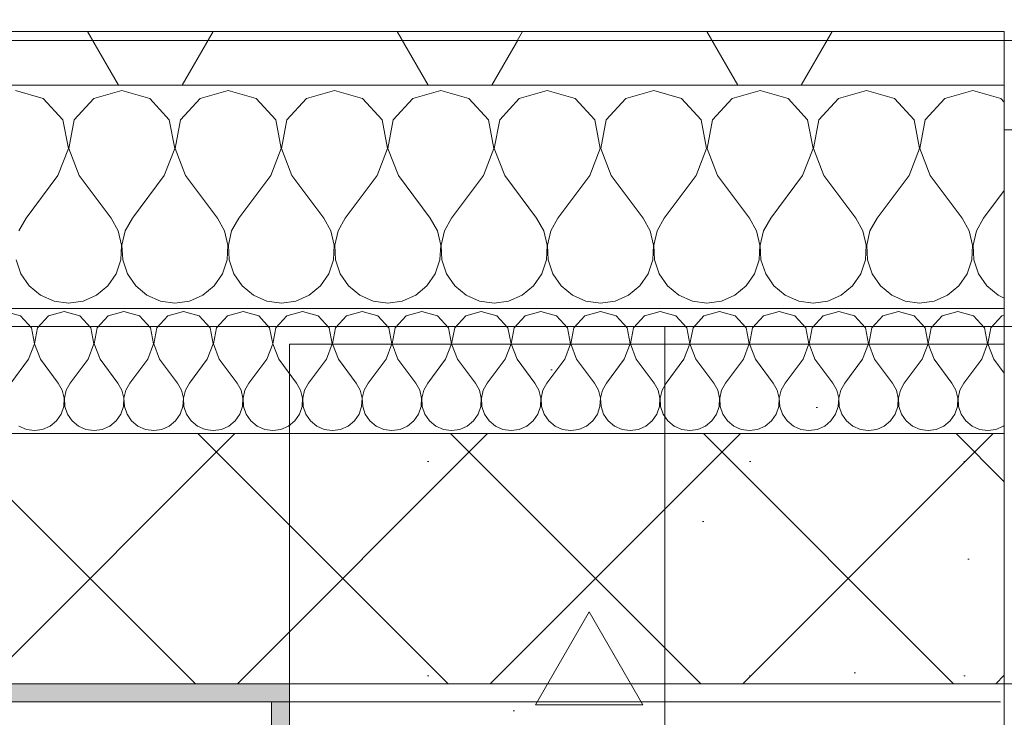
# Model space of a CAD drawing. Header units: millimetres. Extents: x 74467 to 235410, y -65 to 114857.
# Tile 110 of 256: x 92592 to 93143, y 102877 to 103268. Entities that reach past the tile are written whole.
import ezdxf
from ezdxf.enums import TextEntityAlignment as Align

# ---------------------------------------------------------------- set-up
doc = ezdxf.new("R2010")
doc.units = ezdxf.units.MM
doc.header["$MEASUREMENT"] = 0
for name, pattern in [('Katkend topelt', [1093.611073, 529.166651, -211.666656, 141.111112, -211.666656]), ('Katkend varjatud', [300, 200, -100]), ('Wipeout_Contour', [1000, 0, -1000])]:
    doc.linetypes.add(name, pattern=pattern)
for name, color, linetype in [('00 Kunstikonkursi LÜ jaoks asendi 2D', 7, 'Continuous'), ('00 Teljed.AR', 7, 'Continuous'), ('1232 Välisseinad.AR', 7, 'Continuous'), ('1233 Postid.AR', 7, 'Continuous'), ('1235 Vahelaed.AR', 7, 'Continuous'), ('1249 Fassaadirestid.AR', 7, 'Continuous'), ('1311 Siseseinad.AR', 7, 'Continuous'), ('1326 Seinapinnad.SA', 7, 'Continuous'), ('9350 Netopind.AR', 7, 'Continuous')]:
    doc.layers.add(name, color=color, linetype=linetype)
doc.styles.add('GENERATED_STYLE_3', font='txt')

# ---------------------------------------------------------------- blocks, each defined once
blk = doc.blocks.new('Slab_21_1', base_point=(85488.39, 103235.88))
at = {"layer": '1235 Vahelaed.AR', "color": 7, "linetype": 'Continuous', "lineweight": 13, "flags": 128}
blk.add_lwpolyline([(92532.74, 91133.4), (92269.1, 89251.85), (83692.47, 90457.21), (85488.39, 103235.88), (92952.61, 103235.88), (92952.61, 98575.89), (92952.61, 97085.9), (92952.61, 95885.86), (92742.64, 95885.88), (92742.64, 95485.88), (93142.61, 95485.88), (92577.56, 91453.23)], dxfattribs=at)
blk = doc.blocks.new('Slab_24_1', base_point=(93030.24, 94685.89))
at = {"color": 254, "linetype": 'Wipeout_Contour', "lineweight": 0, "ltscale": 1638970.599316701}
blk.add_wipeout([(93142.59, 95485.76), (93030.24, 94685.89), (93142.59, 94685.89), (94852.64, 94685.89), (94852.64, 96965.88), (98742.62, 96965.88), (98742.62, 98575.88), (98742.62, 103085.88), (96832.64, 103085.88), (96832.64, 98575.88), (93142.59, 98575.88), (93142.59, 96965.88)], dxfattribs=at).dxf.layer = '1235 Vahelaed.AR'
blk = doc.blocks.new('Wall_13_1', base_point=(93142.61, 102895.88))
at = {"color": 254, "linetype": 'Wipeout_Contour', "lineweight": 0, "ltscale": 561157.46853}
blk.add_wipeout([(96832.64, 103255.88), (93142.61, 103255.88), (93142.61, 103205.88), (96832.64, 103205.88)], dxfattribs=at).dxf.layer = '1232 Välisseinad.AR'
at = {"layer": '1232 Välisseinad.AR', "color": 7, "linetype": 'Continuous', "lineweight": 13, "flags": 128}
blk.add_lwpolyline([(96832.64, 103255.88), (93142.61, 103255.88)], dxfattribs=at)
at = {"color": 254, "linetype": 'Wipeout_Contour', "lineweight": 0, "ltscale": 560907.328688}
blk.add_wipeout([(96832.64, 103205.88), (93142.61, 103205.88), (93142.61, 103085.88), (96832.64, 103085.88)], dxfattribs=at).dxf.layer = '1232 Välisseinad.AR'
at = {"layer": '1232 Välisseinad.AR', "color": 7, "linetype": 'Continuous', "lineweight": 13, "flags": 128}
blk.add_lwpolyline([(93142.61, 103255.88), (93142.61, 103205.88)], dxfattribs=at)
at = {"color": 254, "linetype": 'Wipeout_Contour', "lineweight": 0, "ltscale": 560451.435164}
blk.add_wipeout([(96832.64, 103085.88), (93142.61, 103085.88), (93142.61, 102895.88), (96832.64, 102895.88)], dxfattribs=at).dxf.layer = '1232 Välisseinad.AR'
at = {"layer": '1232 Välisseinad.AR', "color": 7, "linetype": 'Continuous', "lineweight": 13, "flags": 128}
for points in [[(93142.61, 103205.88), (93142.61, 103085.88)], [(93142.61, 103085.88), (93142.61, 102895.88)], [(93142.61, 102895.88), (96832.64, 102895.88)]]:
    blk.add_lwpolyline(points, dxfattribs=at)
blk = doc.blocks.new('Beam_95_1', base_point=(92372.61, 103255.88))
at = {"color": 254, "linetype": 'Wipeout_Contour', "lineweight": 0, "ltscale": 559966.03123}
blk.add_wipeout([(92372.61, 103255.88), (92372.61, 103095.88), (96832.64, 103095.88), (96832.64, 103255.88)], dxfattribs=at).dxf.layer = '1249 Fassaadirestid.AR'
at = {"layer": '1249 Fassaadirestid.AR', "color": 7, "linetype": 'Continuous', "lineweight": 13}
for p, q in [((92372.61, 103255.88), (96832.64, 103255.88)), ((92372.61, 103095.88), (96832.64, 103095.88))]:
    blk.add_line(p, q, dxfattribs=at)
blk = doc.blocks.new('Beam_96_1', base_point=(92372.61, 103255.88))
at = {"layer": '1249 Fassaadirestid.AR', "color": 7, "linetype": 'Katkend varjatud', "lineweight": 13}
for p, q in [((92372.61, 103255.88), (96832.64, 103255.88)), ((92372.61, 103095.88), (96832.64, 103095.88))]:
    blk.add_line(p, q, dxfattribs=at)
blk = doc.blocks.new('Roof_1_1', base_point=(96542.64, 103205.88))
at = {"layer": '1311 Siseseinad.AR', "color": 7, "linetype": 'Continuous', "lineweight": 13, "flags": 128}
for points in [[(93142.6, 103205.88), (96542.64, 103205.88)], [(93142.61, 101415.58), (93142.6, 103205.88)]]:
    blk.add_lwpolyline(points, dxfattribs=at)
blk = doc.blocks.new('Suur arvutiklass_RG 114_19_1', base_point=(86306.1, 102478.36))
at = {"layer": '9350 Netopind.AR', "color": 7, "linetype": 'Continuous', "lineweight": 13, "flags": 128}
blk.add_lwpolyline([(85773.23, 102675.88), (85602.83, 101463.45), (85385.07, 101494.06), (84690.6, 96552.62), (84908.36, 96522.02), (84821.38, 95903.1), (85019.43, 95875.26), (84965.16, 95489.1), (92788.24, 94389.4), (92940.94, 95475.88), (92732.64, 95475.88), (92732.64, 95895.88), (92942.36, 95895.88), (92942.63, 102676.11), (92732.61, 102676.11), (92732.61, 102885.88), (92362.61, 102885.88), (92362.61, 103095.88), (87372.61, 103095.88), (87372.61, 102875.88), (86028.79, 102875.88), (86028.79, 102675.88)], close=True, dxfattribs=at)
blk = doc.blocks.new('*X1301')
at = {"layer": '1232 Välisseinad.AR', "color": 252, "linetype": 'Continuous', "lineweight": 13, "true_color": 0x8c8d8c}
for p, q in [((92604.93, 103223.46), (92589.29, 103227.9)), ((92648.81, 103227.9), (92633.16, 103223.46)), ((92664.46, 103223.46), (92648.81, 103227.9)), ((92708.33, 103227.9), (92692.69, 103223.46)), ((92723.98, 103223.46), (92708.33, 103227.9)), ((92767.86, 103227.9), (92752.21, 103223.46)), ((92783.5, 103223.46), (92767.86, 103227.9)), ((92827.38, 103227.9), (92811.73, 103223.46)), ((92843.03, 103223.46), (92827.38, 103227.9)), ((92886.9, 103227.9), (92871.26, 103223.46)), ((92902.55, 103223.46), (92886.9, 103227.9)), ((92946.43, 103227.9), (92930.78, 103223.46)), ((92962.08, 103223.46), (92946.43, 103227.9)), ((93005.95, 103227.9), (92990.31, 103223.46)), ((93021.6, 103223.46), (93005.95, 103227.9)), ((93065.48, 103227.9), (93049.83, 103223.46)), ((93081.12, 103223.46), (93065.48, 103227.9)), ((93125, 103227.9), (93109.35, 103223.46)), ((93140.65, 103223.46), (93125, 103227.9)), ((92615.91, 103211.45), (92604.93, 103223.46)), ((92633.16, 103223.46), (92622.19, 103211.45)), ((92675.43, 103211.45), (92664.46, 103223.46)), ((92692.69, 103223.46), (92681.71, 103211.45)), ((92734.95, 103211.45), (92723.98, 103223.46)), ((92752.21, 103223.46), (92741.24, 103211.45)), ((92794.48, 103211.45), (92783.5, 103223.46)), ((92811.73, 103223.46), (92800.76, 103211.45)), ((92854, 103211.45), (92843.03, 103223.46)), ((92871.26, 103223.46), (92860.28, 103211.45)), ((92913.52, 103211.45), (92902.55, 103223.46)), ((92930.78, 103223.46), (92919.81, 103211.45)), ((92973.05, 103211.45), (92962.08, 103223.46)), ((92990.31, 103223.46), (92979.33, 103211.45)), ((93032.57, 103211.45), (93021.6, 103223.46)), ((93049.83, 103223.46), (93038.86, 103211.45)), ((93092.1, 103211.45), (93081.12, 103223.46)), ((93109.35, 103223.46), (93098.38, 103211.45)), ((93142.61, 103221.31), (93140.65, 103223.46)), ((92618.93, 103195.47), (92615.91, 103211.45)), ((92622.19, 103211.45), (92619.17, 103195.47)), ((92678.45, 103195.47), (92675.43, 103211.45)), ((92681.71, 103211.45), (92678.69, 103195.47)), ((92737.97, 103195.47), (92734.95, 103211.45)), ((92741.24, 103211.45), (92738.22, 103195.47)), ((92797.5, 103195.47), (92794.48, 103211.45)), ((92800.76, 103211.45), (92797.74, 103195.47)), ((92857.02, 103195.47), (92854, 103211.45)), ((92860.28, 103211.45), (92857.26, 103195.47)), ((92916.55, 103195.47), (92913.52, 103211.45)), ((92919.81, 103211.45), (92916.79, 103195.47)), ((92976.07, 103195.47), (92973.05, 103211.45)), ((92979.33, 103211.45), (92976.31, 103195.47)), ((93035.59, 103195.47), (93032.57, 103211.45)), ((93038.86, 103211.45), (93035.83, 103195.47)), ((93095.12, 103195.47), (93092.1, 103211.45)), ((93098.38, 103211.45), (93095.36, 103195.47)), ((92613.1, 103180.29), (92618.93, 103195.47)), ((92619.17, 103195.47), (92625, 103180.29)), ((92672.62, 103180.29), (92678.45, 103195.47)), ((92678.69, 103195.47), (92684.52, 103180.29)), ((92732.14, 103180.29), (92737.97, 103195.47)), ((92738.22, 103195.47), (92744.05, 103180.29)), ((92791.67, 103180.29), (92797.5, 103195.47)), ((92797.74, 103195.47), (92803.57, 103180.29)), ((92851.19, 103180.29), (92857.02, 103195.47)), ((92857.26, 103195.47), (92863.1, 103180.29)), ((92910.71, 103180.29), (92916.55, 103195.47)), ((92916.79, 103195.47), (92922.62, 103180.29)), ((92970.24, 103180.29), (92976.07, 103195.47)), ((92976.31, 103195.47), (92982.14, 103180.29)), ((93029.76, 103180.29), (93035.59, 103195.47)), ((93035.83, 103195.47), (93041.67, 103180.29)), ((93089.29, 103180.29), (93095.12, 103195.47)), ((93095.36, 103195.47), (93101.19, 103180.29)), ((92613.1, 103180.29), (92595.24, 103156.48)), ((92625, 103180.29), (92642.86, 103156.48)), ((92672.62, 103180.29), (92654.76, 103156.48)), ((92684.52, 103180.29), (92702.38, 103156.48)), ((92732.14, 103180.29), (92714.29, 103156.48)), ((92744.05, 103180.29), (92761.9, 103156.48)), ((92791.67, 103180.29), (92773.81, 103156.48)), ((92803.57, 103180.29), (92821.43, 103156.48)), ((92851.19, 103180.29), (92833.33, 103156.48)), ((92863.1, 103180.29), (92880.95, 103156.48)), ((92910.71, 103180.29), (92892.86, 103156.48)), ((92922.62, 103180.29), (92940.48, 103156.48)), ((92970.24, 103180.29), (92952.38, 103156.48)), ((92982.14, 103180.29), (93000, 103156.48)), ((93029.76, 103180.29), (93011.9, 103156.48)), ((93041.67, 103180.29), (93059.52, 103156.48)), ((93089.29, 103180.29), (93071.43, 103156.48)), ((93101.19, 103180.29), (93119.05, 103156.48)), ((93142.61, 103172.02), (93130.95, 103156.48)), ((92595.24, 103156.48), (92591.26, 103149.29)), ((92646.83, 103149.29), (92642.86, 103156.48)), ((92654.76, 103156.48), (92650.79, 103149.29)), ((92706.35, 103149.29), (92702.38, 103156.48)), ((92714.29, 103156.48), (92710.31, 103149.29)), ((92765.88, 103149.29), (92761.9, 103156.48)), ((92773.81, 103156.48), (92769.84, 103149.29)), ((92825.4, 103149.29), (92821.43, 103156.48)), ((92833.33, 103156.48), (92829.36, 103149.29)), ((92884.93, 103149.29), (92880.95, 103156.48)), ((92892.86, 103156.48), (92888.88, 103149.29)), ((92944.45, 103149.29), (92940.48, 103156.48)), ((92952.38, 103156.48), (92948.41, 103149.29)), ((93003.97, 103149.29), (93000, 103156.48)), ((93011.9, 103156.48), (93007.93, 103149.29)), ((93063.5, 103149.29), (93059.52, 103156.48)), ((93071.43, 103156.48), (93067.46, 103149.29)), ((93123.02, 103149.29), (93119.05, 103156.48)), ((93130.95, 103156.48), (93126.98, 103149.29)), ((92648.69, 103141.29), (92646.83, 103149.29)), ((92650.79, 103149.29), (92648.93, 103141.29)), ((92708.21, 103141.29), (92706.35, 103149.29)), ((92710.31, 103149.29), (92708.45, 103141.29)), ((92767.74, 103141.29), (92765.88, 103149.29)), ((92769.84, 103149.29), (92767.98, 103141.29)), ((92827.26, 103141.29), (92825.4, 103149.29)), ((92829.36, 103149.29), (92827.5, 103141.29)), ((92886.78, 103141.29), (92884.93, 103149.29)), ((92888.88, 103149.29), (92887.03, 103141.29)), ((92946.31, 103141.29), (92944.45, 103149.29)), ((92948.41, 103149.29), (92946.55, 103141.29)), ((93005.83, 103141.29), (93003.97, 103149.29)), ((93007.93, 103149.29), (93006.07, 103141.29)), ((93065.36, 103141.29), (93063.5, 103149.29)), ((93067.46, 103149.29), (93065.6, 103141.29)), ((93124.88, 103141.29), (93123.02, 103149.29)), ((93126.98, 103149.29), (93125.12, 103141.29)), ((92648.29, 103133.09), (92648.69, 103141.29)), ((92648.93, 103141.29), (92649.33, 103133.09)), ((92707.82, 103133.09), (92708.21, 103141.29)), ((92708.45, 103141.29), (92708.85, 103133.09)), ((92767.34, 103133.09), (92767.74, 103141.29)), ((92767.98, 103141.29), (92768.38, 103133.09)), ((92826.86, 103133.09), (92827.26, 103141.29)), ((92827.5, 103141.29), (92827.9, 103133.09)), ((92886.39, 103133.09), (92886.78, 103141.29)), ((92887.03, 103141.29), (92887.42, 103133.09)), ((92945.91, 103133.09), (92946.31, 103141.29)), ((92946.55, 103141.29), (92946.95, 103133.09)), ((93005.43, 103133.09), (93005.83, 103141.29)), ((93006.07, 103141.29), (93006.47, 103133.09)), ((93064.96, 103133.09), (93065.36, 103141.29)), ((93065.6, 103141.29), (93065.99, 103133.09)), ((93124.48, 103133.09), (93124.88, 103141.29)), ((93125.12, 103141.29), (93125.52, 103133.09)), ((92589.8, 103133.09), (92592.43, 103125.31)), ((92645.67, 103125.31), (92648.29, 103133.09)), ((92649.33, 103133.09), (92651.95, 103125.31)), ((92705.19, 103125.31), (92707.82, 103133.09)), ((92708.85, 103133.09), (92711.48, 103125.31)), ((92764.72, 103125.31), (92767.34, 103133.09)), ((92768.38, 103133.09), (92771, 103125.31)), ((92824.24, 103125.31), (92826.86, 103133.09)), ((92827.9, 103133.09), (92830.52, 103125.31)), ((92883.76, 103125.31), (92886.39, 103133.09)), ((92887.42, 103133.09), (92890.05, 103125.31)), ((92943.29, 103125.31), (92945.91, 103133.09)), ((92946.95, 103133.09), (92949.57, 103125.31)), ((93002.81, 103125.31), (93005.43, 103133.09)), ((93006.47, 103133.09), (93009.09, 103125.31)), ((93062.33, 103125.31), (93064.96, 103133.09)), ((93065.99, 103133.09), (93068.62, 103125.31)), ((93121.86, 103125.31), (93124.48, 103133.09)), ((93125.52, 103133.09), (93128.14, 103125.31)), ((92592.43, 103125.31), (92597.08, 103118.54)), ((92641.02, 103118.54), (92645.67, 103125.31)), ((92651.95, 103125.31), (92656.6, 103118.54)), ((92700.54, 103118.54), (92705.19, 103125.31)), ((92711.48, 103125.31), (92716.13, 103118.54)), ((92760.06, 103118.54), (92764.72, 103125.31)), ((92771, 103125.31), (92775.65, 103118.54)), ((92819.59, 103118.54), (92824.24, 103125.31)), ((92830.52, 103125.31), (92835.17, 103118.54)), ((92879.11, 103118.54), (92883.76, 103125.31)), ((92890.05, 103125.31), (92894.7, 103118.54)), ((92938.64, 103118.54), (92943.29, 103125.31)), ((92949.57, 103125.31), (92954.22, 103118.54)), ((92998.16, 103118.54), (93002.81, 103125.31)), ((93009.09, 103125.31), (93013.74, 103118.54)), ((93057.68, 103118.54), (93062.33, 103125.31)), ((93068.62, 103125.31), (93073.27, 103118.54)), ((93117.21, 103118.54), (93121.86, 103125.31)), ((93128.14, 103125.31), (93132.79, 103118.54)), ((92597.08, 103118.54), (92603.4, 103113.3)), ((92634.69, 103113.3), (92641.02, 103118.54)), ((92656.6, 103118.54), (92662.92, 103113.3)), ((92694.22, 103113.3), (92700.54, 103118.54)), ((92716.13, 103118.54), (92722.45, 103113.3)), ((92753.74, 103113.3), (92760.06, 103118.54)), ((92775.65, 103118.54), (92781.97, 103113.3)), ((92813.27, 103113.3), (92819.59, 103118.54)), ((92835.17, 103118.54), (92841.5, 103113.3)), ((92872.79, 103113.3), (92879.11, 103118.54)), ((92894.7, 103118.54), (92901.02, 103113.3)), ((92932.31, 103113.3), (92938.64, 103118.54)), ((92954.22, 103118.54), (92960.54, 103113.3)), ((92991.84, 103113.3), (92998.16, 103118.54)), ((93013.74, 103118.54), (93020.07, 103113.3)), ((93051.36, 103113.3), (93057.68, 103118.54)), ((93073.27, 103118.54), (93079.59, 103113.3)), ((93110.88, 103113.3), (93117.21, 103118.54)), ((93132.79, 103118.54), (93139.12, 103113.3)), ((92603.4, 103113.3), (92610.91, 103109.99)), ((92627.18, 103109.99), (92634.69, 103113.3)), ((92662.92, 103113.3), (92670.44, 103109.99)), ((92686.7, 103109.99), (92694.22, 103113.3)), ((92722.45, 103113.3), (92729.96, 103109.99)), ((92746.23, 103109.99), (92753.74, 103113.3)), ((92781.97, 103113.3), (92789.49, 103109.99)), ((92805.75, 103109.99), (92813.27, 103113.3)), ((92841.5, 103113.3), (92849.01, 103109.99)), ((92865.28, 103109.99), (92872.79, 103113.3)), ((92901.02, 103113.3), (92908.53, 103109.99)), ((92924.8, 103109.99), (92932.31, 103113.3)), ((92960.54, 103113.3), (92968.06, 103109.99)), ((92984.32, 103109.99), (92991.84, 103113.3)), ((93020.07, 103113.3), (93027.58, 103109.99)), ((93043.85, 103109.99), (93051.36, 103113.3)), ((93079.59, 103113.3), (93087.11, 103109.99)), ((93103.37, 103109.99), (93110.88, 103113.3)), ((93139.12, 103113.3), (93142.61, 103111.76)), ((92610.91, 103109.99), (92619.05, 103108.86)), ((92619.05, 103108.86), (92627.18, 103109.99)), ((92670.44, 103109.99), (92678.57, 103108.86)), ((92678.57, 103108.86), (92686.7, 103109.99)), ((92729.96, 103109.99), (92738.1, 103108.86)), ((92738.1, 103108.86), (92746.23, 103109.99)), ((92789.49, 103109.99), (92797.62, 103108.86)), ((92797.62, 103108.86), (92805.75, 103109.99)), ((92849.01, 103109.99), (92857.14, 103108.86)), ((92857.14, 103108.86), (92865.28, 103109.99)), ((92908.53, 103109.99), (92916.67, 103108.86)), ((92916.67, 103108.86), (92924.8, 103109.99)), ((92968.06, 103109.99), (92976.19, 103108.86)), ((92976.19, 103108.86), (92984.32, 103109.99)), ((93027.58, 103109.99), (93035.71, 103108.86)), ((93035.71, 103108.86), (93043.85, 103109.99)), ((93087.11, 103109.99), (93095.24, 103108.86)), ((93095.24, 103108.86), (93103.37, 103109.99))]:
    blk.add_line(p, q, dxfattribs=at)
blk = doc.blocks.new('*X1302')
at = {"layer": '1232 Välisseinad.AR', "color": 252, "linetype": 'Continuous', "lineweight": 13, "true_color": 0x8c8d8c}
for p, q in [((92592.1, 103101.72), (92583.33, 103104.21)), ((92598.24, 103095), (92592.1, 103101.72)), ((92607.9, 103101.72), (92601.76, 103095)), ((92616.67, 103104.21), (92607.9, 103101.72)), ((92625.43, 103101.72), (92616.67, 103104.21)), ((92631.57, 103095), (92625.43, 103101.72)), ((92641.24, 103101.72), (92635.09, 103095)), ((92650, 103104.21), (92641.24, 103101.72)), ((92658.76, 103101.72), (92650, 103104.21)), ((92664.91, 103095), (92658.76, 103101.72)), ((92674.57, 103101.72), (92668.43, 103095)), ((92683.33, 103104.21), (92674.57, 103101.72)), ((92692.1, 103101.72), (92683.33, 103104.21)), ((92698.24, 103095), (92692.1, 103101.72)), ((92707.9, 103101.72), (92701.76, 103095)), ((92716.67, 103104.21), (92707.9, 103101.72)), ((92725.43, 103101.72), (92716.67, 103104.21)), ((92731.57, 103095), (92725.43, 103101.72)), ((92741.24, 103101.72), (92735.09, 103095)), ((92750, 103104.21), (92741.24, 103101.72)), ((92758.76, 103101.72), (92750, 103104.21)), ((92764.91, 103095), (92758.76, 103101.72)), ((92774.57, 103101.72), (92768.43, 103095)), ((92783.33, 103104.21), (92774.57, 103101.72)), ((92792.1, 103101.72), (92783.33, 103104.21)), ((92798.24, 103095), (92792.1, 103101.72)), ((92807.9, 103101.72), (92801.76, 103095)), ((92816.67, 103104.21), (92807.9, 103101.72)), ((92825.43, 103101.72), (92816.67, 103104.21)), ((92831.57, 103095), (92825.43, 103101.72)), ((92841.24, 103101.72), (92835.09, 103095)), ((92850, 103104.21), (92841.24, 103101.72)), ((92858.76, 103101.72), (92850, 103104.21)), ((92864.91, 103095), (92858.76, 103101.72)), ((92874.57, 103101.72), (92868.43, 103095)), ((92883.33, 103104.21), (92874.57, 103101.72)), ((92892.1, 103101.72), (92883.33, 103104.21)), ((92898.24, 103095), (92892.1, 103101.72)), ((92907.9, 103101.72), (92901.76, 103095)), ((92916.67, 103104.21), (92907.9, 103101.72)), ((92925.43, 103101.72), (92916.67, 103104.21)), ((92931.57, 103095), (92925.43, 103101.72)), ((92941.24, 103101.72), (92935.09, 103095)), ((92950, 103104.21), (92941.24, 103101.72)), ((92958.76, 103101.72), (92950, 103104.21)), ((92964.91, 103095), (92958.76, 103101.72)), ((92974.57, 103101.72), (92968.43, 103095)), ((92983.33, 103104.21), (92974.57, 103101.72)), ((92992.1, 103101.72), (92983.33, 103104.21)), ((92998.24, 103095), (92992.1, 103101.72)), ((93007.9, 103101.72), (93001.76, 103095)), ((93016.67, 103104.21), (93007.9, 103101.72)), ((93025.43, 103101.72), (93016.67, 103104.21)), ((93031.57, 103095), (93025.43, 103101.72)), ((93041.24, 103101.72), (93035.09, 103095)), ((93050, 103104.21), (93041.24, 103101.72)), ((93058.76, 103101.72), (93050, 103104.21)), ((93064.91, 103095), (93058.76, 103101.72)), ((93074.57, 103101.72), (93068.43, 103095)), ((93083.33, 103104.21), (93074.57, 103101.72)), ((93092.1, 103101.72), (93083.33, 103104.21)), ((93098.24, 103095), (93092.1, 103101.72)), ((93107.9, 103101.72), (93101.76, 103095)), ((93116.67, 103104.21), (93107.9, 103101.72)), ((93125.43, 103101.72), (93116.67, 103104.21)), ((93131.57, 103095), (93125.43, 103101.72)), ((93141.24, 103101.72), (93135.09, 103095)), ((93142.61, 103102.11), (93141.24, 103101.72)), ((92599.93, 103086.05), (92598.24, 103095)), ((92601.76, 103095), (92600.07, 103086.05)), ((92633.27, 103086.05), (92631.57, 103095)), ((92635.09, 103095), (92633.4, 103086.05)), ((92666.6, 103086.05), (92664.91, 103095)), ((92668.43, 103095), (92666.73, 103086.05)), ((92699.93, 103086.05), (92698.24, 103095)), ((92701.76, 103095), (92700.07, 103086.05)), ((92733.27, 103086.05), (92731.57, 103095)), ((92735.09, 103095), (92733.4, 103086.05)), ((92766.6, 103086.05), (92764.91, 103095)), ((92768.43, 103095), (92766.73, 103086.05)), ((92799.93, 103086.05), (92798.24, 103095)), ((92801.76, 103095), (92800.07, 103086.05)), ((92833.27, 103086.05), (92831.57, 103095)), ((92835.09, 103095), (92833.4, 103086.05)), ((92866.6, 103086.05), (92864.91, 103095)), ((92868.43, 103095), (92866.73, 103086.05)), ((92899.93, 103086.05), (92898.24, 103095)), ((92901.76, 103095), (92900.07, 103086.05)), ((92933.27, 103086.05), (92931.57, 103095)), ((92935.09, 103095), (92933.4, 103086.05)), ((92966.6, 103086.05), (92964.91, 103095)), ((92968.43, 103095), (92966.73, 103086.05)), ((92999.93, 103086.05), (92998.24, 103095)), ((93001.76, 103095), (93000.07, 103086.05)), ((93033.27, 103086.05), (93031.57, 103095)), ((93035.09, 103095), (93033.4, 103086.05)), ((93066.6, 103086.05), (93064.91, 103095)), ((93068.43, 103095), (93066.73, 103086.05)), ((93099.93, 103086.05), (93098.24, 103095)), ((93101.76, 103095), (93100.07, 103086.05)), ((93133.27, 103086.05), (93131.57, 103095)), ((93135.09, 103095), (93133.4, 103086.05)), ((92596.67, 103077.55), (92599.93, 103086.05)), ((92600.07, 103086.05), (92603.33, 103077.55)), ((92630, 103077.55), (92633.27, 103086.05)), ((92633.4, 103086.05), (92636.67, 103077.55)), ((92663.33, 103077.55), (92666.6, 103086.05)), ((92666.73, 103086.05), (92670, 103077.55)), ((92696.67, 103077.55), (92699.93, 103086.05)), ((92700.07, 103086.05), (92703.33, 103077.55)), ((92730, 103077.55), (92733.27, 103086.05)), ((92733.4, 103086.05), (92736.67, 103077.55)), ((92763.33, 103077.55), (92766.6, 103086.05)), ((92766.73, 103086.05), (92770, 103077.55)), ((92796.67, 103077.55), (92799.93, 103086.05)), ((92800.07, 103086.05), (92803.33, 103077.55)), ((92830, 103077.55), (92833.27, 103086.05)), ((92833.4, 103086.05), (92836.67, 103077.55)), ((92863.33, 103077.55), (92866.6, 103086.05)), ((92866.73, 103086.05), (92870, 103077.55)), ((92896.67, 103077.55), (92899.93, 103086.05)), ((92900.07, 103086.05), (92903.33, 103077.55)), ((92930, 103077.55), (92933.27, 103086.05)), ((92933.4, 103086.05), (92936.67, 103077.55)), ((92963.33, 103077.55), (92966.6, 103086.05)), ((92966.73, 103086.05), (92970, 103077.55)), ((92996.67, 103077.55), (92999.93, 103086.05)), ((93000.07, 103086.05), (93003.33, 103077.55)), ((93030, 103077.55), (93033.27, 103086.05)), ((93033.4, 103086.05), (93036.67, 103077.55)), ((93063.33, 103077.55), (93066.6, 103086.05)), ((93066.73, 103086.05), (93070, 103077.55)), ((93096.67, 103077.55), (93099.93, 103086.05)), ((93100.07, 103086.05), (93103.33, 103077.55)), ((93130, 103077.55), (93133.27, 103086.05)), ((93133.4, 103086.05), (93136.67, 103077.55)), ((92596.67, 103077.55), (92586.67, 103064.21)), ((92603.33, 103077.55), (92613.33, 103064.21)), ((92630, 103077.55), (92620, 103064.21)), ((92636.67, 103077.55), (92646.67, 103064.21)), ((92663.33, 103077.55), (92653.33, 103064.21)), ((92670, 103077.55), (92680, 103064.21)), ((92696.67, 103077.55), (92686.67, 103064.21)), ((92703.33, 103077.55), (92713.33, 103064.21)), ((92730, 103077.55), (92720, 103064.21)), ((92736.67, 103077.55), (92746.67, 103064.21)), ((92763.33, 103077.55), (92753.33, 103064.21)), ((92770, 103077.55), (92780, 103064.21)), ((92796.67, 103077.55), (92786.67, 103064.21)), ((92803.33, 103077.55), (92813.33, 103064.21)), ((92830, 103077.55), (92820, 103064.21)), ((92836.67, 103077.55), (92846.67, 103064.21)), ((92863.33, 103077.55), (92853.33, 103064.21)), ((92870, 103077.55), (92880, 103064.21)), ((92896.67, 103077.55), (92886.67, 103064.21)), ((92903.33, 103077.55), (92913.33, 103064.21)), ((92930, 103077.55), (92920, 103064.21)), ((92936.67, 103077.55), (92946.67, 103064.21)), ((92963.33, 103077.55), (92953.33, 103064.21)), ((92970, 103077.55), (92980, 103064.21)), ((92996.67, 103077.55), (92986.67, 103064.21)), ((93003.33, 103077.55), (93013.33, 103064.21)), ((93030, 103077.55), (93020, 103064.21)), ((93036.67, 103077.55), (93046.67, 103064.21)), ((93063.33, 103077.55), (93053.33, 103064.21)), ((93070, 103077.55), (93080, 103064.21)), ((93096.67, 103077.55), (93086.67, 103064.21)), ((93103.33, 103077.55), (93113.33, 103064.21)), ((93130, 103077.55), (93120, 103064.21)), ((93136.67, 103077.55), (93142.61, 103069.63)), ((92615.56, 103060.19), (92613.33, 103064.21)), ((92620, 103064.21), (92617.77, 103060.19)), ((92648.89, 103060.19), (92646.67, 103064.21)), ((92653.33, 103064.21), (92651.11, 103060.19)), ((92682.23, 103060.19), (92680, 103064.21)), ((92686.67, 103064.21), (92684.44, 103060.19)), ((92715.56, 103060.19), (92713.33, 103064.21)), ((92720, 103064.21), (92717.77, 103060.19)), ((92748.89, 103060.19), (92746.67, 103064.21)), ((92753.33, 103064.21), (92751.11, 103060.19)), ((92782.23, 103060.19), (92780, 103064.21)), ((92786.67, 103064.21), (92784.44, 103060.19)), ((92815.56, 103060.19), (92813.33, 103064.21)), ((92820, 103064.21), (92817.77, 103060.19)), ((92848.89, 103060.19), (92846.67, 103064.21)), ((92853.33, 103064.21), (92851.11, 103060.19)), ((92882.23, 103060.19), (92880, 103064.21)), ((92886.67, 103064.21), (92884.44, 103060.19)), ((92915.56, 103060.19), (92913.33, 103064.21)), ((92920, 103064.21), (92917.77, 103060.19)), ((92948.89, 103060.19), (92946.67, 103064.21)), ((92953.33, 103064.21), (92951.11, 103060.19)), ((92982.23, 103060.19), (92980, 103064.21)), ((92986.67, 103064.21), (92984.44, 103060.19)), ((93015.56, 103060.19), (93013.33, 103064.21)), ((93020, 103064.21), (93017.77, 103060.19)), ((93048.89, 103060.19), (93046.67, 103064.21)), ((93053.33, 103064.21), (93051.11, 103060.19)), ((93082.23, 103060.19), (93080, 103064.21)), ((93086.67, 103064.21), (93084.44, 103060.19)), ((93115.56, 103060.19), (93113.33, 103064.21)), ((93120, 103064.21), (93117.77, 103060.19)), ((92616.6, 103055.71), (92615.56, 103060.19)), ((92617.77, 103060.19), (92616.73, 103055.71)), ((92649.93, 103055.71), (92648.89, 103060.19)), ((92651.11, 103060.19), (92650.07, 103055.71)), ((92683.27, 103055.71), (92682.23, 103060.19)), ((92684.44, 103060.19), (92683.4, 103055.71)), ((92716.6, 103055.71), (92715.56, 103060.19)), ((92717.77, 103060.19), (92716.73, 103055.71)), ((92749.93, 103055.71), (92748.89, 103060.19)), ((92751.11, 103060.19), (92750.07, 103055.71)), ((92783.27, 103055.71), (92782.23, 103060.19)), ((92784.44, 103060.19), (92783.4, 103055.71)), ((92816.6, 103055.71), (92815.56, 103060.19)), ((92817.77, 103060.19), (92816.73, 103055.71)), ((92849.93, 103055.71), (92848.89, 103060.19)), ((92851.11, 103060.19), (92850.07, 103055.71)), ((92883.27, 103055.71), (92882.23, 103060.19)), ((92884.44, 103060.19), (92883.4, 103055.71)), ((92916.6, 103055.71), (92915.56, 103060.19)), ((92917.77, 103060.19), (92916.73, 103055.71)), ((92949.93, 103055.71), (92948.89, 103060.19)), ((92951.11, 103060.19), (92950.07, 103055.71)), ((92983.27, 103055.71), (92982.23, 103060.19)), ((92984.44, 103060.19), (92983.4, 103055.71)), ((93016.6, 103055.71), (93015.56, 103060.19)), ((93017.77, 103060.19), (93016.73, 103055.71)), ((93049.93, 103055.71), (93048.89, 103060.19)), ((93051.11, 103060.19), (93050.07, 103055.71)), ((93083.27, 103055.71), (93082.23, 103060.19)), ((93084.44, 103060.19), (93083.4, 103055.71)), ((93116.6, 103055.71), (93115.56, 103060.19)), ((93117.77, 103060.19), (93116.73, 103055.71)), ((92614.91, 103046.76), (92616.38, 103051.12)), ((92616.38, 103051.12), (92616.6, 103055.71)), ((92616.73, 103055.71), (92616.96, 103051.12)), ((92616.96, 103051.12), (92618.43, 103046.76)), ((92648.24, 103046.76), (92649.71, 103051.12)), ((92649.71, 103051.12), (92649.93, 103055.71)), ((92650.07, 103055.71), (92650.29, 103051.12)), ((92650.29, 103051.12), (92651.76, 103046.76)), ((92681.57, 103046.76), (92683.04, 103051.12)), ((92683.04, 103051.12), (92683.27, 103055.71)), ((92683.4, 103055.71), (92683.62, 103051.12)), ((92683.62, 103051.12), (92685.09, 103046.76)), ((92714.91, 103046.76), (92716.38, 103051.12)), ((92716.38, 103051.12), (92716.6, 103055.71)), ((92716.73, 103055.71), (92716.96, 103051.12)), ((92716.96, 103051.12), (92718.43, 103046.76)), ((92748.24, 103046.76), (92749.71, 103051.12)), ((92749.71, 103051.12), (92749.93, 103055.71)), ((92750.07, 103055.71), (92750.29, 103051.12)), ((92750.29, 103051.12), (92751.76, 103046.76)), ((92781.57, 103046.76), (92783.04, 103051.12)), ((92783.04, 103051.12), (92783.27, 103055.71)), ((92783.4, 103055.71), (92783.62, 103051.12)), ((92783.62, 103051.12), (92785.09, 103046.76)), ((92814.91, 103046.76), (92816.38, 103051.12)), ((92816.38, 103051.12), (92816.6, 103055.71)), ((92816.73, 103055.71), (92816.96, 103051.12)), ((92816.96, 103051.12), (92818.43, 103046.76)), ((92848.24, 103046.76), (92849.71, 103051.12)), ((92849.71, 103051.12), (92849.93, 103055.71)), ((92850.07, 103055.71), (92850.29, 103051.12)), ((92850.29, 103051.12), (92851.76, 103046.76)), ((92881.57, 103046.76), (92883.04, 103051.12)), ((92883.04, 103051.12), (92883.27, 103055.71)), ((92883.4, 103055.71), (92883.62, 103051.12)), ((92883.62, 103051.12), (92885.09, 103046.76)), ((92914.91, 103046.76), (92916.38, 103051.12)), ((92916.38, 103051.12), (92916.6, 103055.71)), ((92916.73, 103055.71), (92916.96, 103051.12)), ((92916.96, 103051.12), (92918.43, 103046.76)), ((92948.24, 103046.76), (92949.71, 103051.12)), ((92949.71, 103051.12), (92949.93, 103055.71)), ((92950.07, 103055.71), (92950.29, 103051.12)), ((92950.29, 103051.12), (92951.76, 103046.76)), ((92981.57, 103046.76), (92983.04, 103051.12)), ((92983.04, 103051.12), (92983.27, 103055.71)), ((92983.4, 103055.71), (92983.62, 103051.12)), ((92983.62, 103051.12), (92985.09, 103046.76)), ((93014.91, 103046.76), (93016.38, 103051.12)), ((93016.38, 103051.12), (93016.6, 103055.71)), ((93016.73, 103055.71), (93016.96, 103051.12)), ((93016.96, 103051.12), (93018.43, 103046.76)), ((93048.24, 103046.76), (93049.71, 103051.12)), ((93049.71, 103051.12), (93049.93, 103055.71)), ((93050.07, 103055.71), (93050.29, 103051.12)), ((93050.29, 103051.12), (93051.76, 103046.76)), ((93081.57, 103046.76), (93083.04, 103051.12)), ((93083.04, 103051.12), (93083.27, 103055.71)), ((93083.4, 103055.71), (93083.62, 103051.12)), ((93083.62, 103051.12), (93085.09, 103046.76)), ((93114.91, 103046.76), (93116.38, 103051.12)), ((93116.38, 103051.12), (93116.6, 103055.71)), ((93116.73, 103055.71), (93116.96, 103051.12)), ((93116.96, 103051.12), (93118.43, 103046.76)), ((92612.3, 103042.97), (92614.91, 103046.76)), ((92618.43, 103046.76), (92621.03, 103042.97)), ((92645.64, 103042.97), (92648.24, 103046.76)), ((92651.76, 103046.76), (92654.36, 103042.97)), ((92678.97, 103042.97), (92681.57, 103046.76)), ((92685.09, 103046.76), (92687.7, 103042.97)), ((92712.3, 103042.97), (92714.91, 103046.76)), ((92718.43, 103046.76), (92721.03, 103042.97)), ((92745.64, 103042.97), (92748.24, 103046.76)), ((92751.76, 103046.76), (92754.36, 103042.97)), ((92778.97, 103042.97), (92781.57, 103046.76)), ((92785.09, 103046.76), (92787.7, 103042.97)), ((92812.3, 103042.97), (92814.91, 103046.76)), ((92818.43, 103046.76), (92821.03, 103042.97)), ((92845.64, 103042.97), (92848.24, 103046.76)), ((92851.76, 103046.76), (92854.36, 103042.97)), ((92878.97, 103042.97), (92881.57, 103046.76)), ((92885.09, 103046.76), (92887.7, 103042.97)), ((92912.3, 103042.97), (92914.91, 103046.76)), ((92918.43, 103046.76), (92921.03, 103042.97)), ((92945.64, 103042.97), (92948.24, 103046.76)), ((92951.76, 103046.76), (92954.36, 103042.97)), ((92978.97, 103042.97), (92981.57, 103046.76)), ((92985.09, 103046.76), (92987.7, 103042.97)), ((93012.3, 103042.97), (93014.91, 103046.76)), ((93018.43, 103046.76), (93021.03, 103042.97)), ((93045.64, 103042.97), (93048.24, 103046.76)), ((93051.76, 103046.76), (93054.36, 103042.97)), ((93078.97, 103042.97), (93081.57, 103046.76)), ((93085.09, 103046.76), (93087.7, 103042.97)), ((93112.3, 103042.97), (93114.91, 103046.76)), ((93118.43, 103046.76), (93121.03, 103042.97)), ((92591.24, 103040.04), (92595.45, 103038.18)), ((92604.55, 103038.18), (92608.76, 103040.04)), ((92608.76, 103040.04), (92612.3, 103042.97)), ((92621.03, 103042.97), (92624.57, 103040.04)), ((92624.57, 103040.04), (92628.78, 103038.18)), ((92637.89, 103038.18), (92642.1, 103040.04)), ((92642.1, 103040.04), (92645.64, 103042.97)), ((92654.36, 103042.97), (92657.9, 103040.04)), ((92657.9, 103040.04), (92662.11, 103038.18)), ((92671.22, 103038.18), (92675.43, 103040.04)), ((92675.43, 103040.04), (92678.97, 103042.97)), ((92687.7, 103042.97), (92691.24, 103040.04)), ((92691.24, 103040.04), (92695.45, 103038.18)), ((92704.55, 103038.18), (92708.76, 103040.04)), ((92708.76, 103040.04), (92712.3, 103042.97)), ((92721.03, 103042.97), (92724.57, 103040.04)), ((92724.57, 103040.04), (92728.78, 103038.18)), ((92737.89, 103038.18), (92742.1, 103040.04)), ((92742.1, 103040.04), (92745.64, 103042.97)), ((92754.36, 103042.97), (92757.9, 103040.04)), ((92757.9, 103040.04), (92762.11, 103038.18)), ((92771.22, 103038.18), (92775.43, 103040.04)), ((92775.43, 103040.04), (92778.97, 103042.97)), ((92787.7, 103042.97), (92791.24, 103040.04)), ((92791.24, 103040.04), (92795.45, 103038.18)), ((92804.55, 103038.18), (92808.76, 103040.04)), ((92808.76, 103040.04), (92812.3, 103042.97)), ((92821.03, 103042.97), (92824.57, 103040.04)), ((92824.57, 103040.04), (92828.78, 103038.18)), ((92837.89, 103038.18), (92842.1, 103040.04)), ((92842.1, 103040.04), (92845.64, 103042.97)), ((92854.36, 103042.97), (92857.9, 103040.04)), ((92857.9, 103040.04), (92862.11, 103038.18)), ((92871.22, 103038.18), (92875.43, 103040.04)), ((92875.43, 103040.04), (92878.97, 103042.97)), ((92887.7, 103042.97), (92891.24, 103040.04)), ((92891.24, 103040.04), (92895.45, 103038.18)), ((92904.55, 103038.18), (92908.76, 103040.04)), ((92908.76, 103040.04), (92912.3, 103042.97)), ((92921.03, 103042.97), (92924.57, 103040.04)), ((92924.57, 103040.04), (92928.78, 103038.18)), ((92937.89, 103038.18), (92942.1, 103040.04)), ((92942.1, 103040.04), (92945.64, 103042.97)), ((92954.36, 103042.97), (92957.9, 103040.04)), ((92957.9, 103040.04), (92962.11, 103038.18)), ((92971.22, 103038.18), (92975.43, 103040.04)), ((92975.43, 103040.04), (92978.97, 103042.97)), ((92987.7, 103042.97), (92991.24, 103040.04)), ((92991.24, 103040.04), (92995.45, 103038.18)), ((93004.55, 103038.18), (93008.76, 103040.04)), ((93008.76, 103040.04), (93012.3, 103042.97)), ((93021.03, 103042.97), (93024.57, 103040.04)), ((93024.57, 103040.04), (93028.78, 103038.18)), ((93037.89, 103038.18), (93042.1, 103040.04)), ((93042.1, 103040.04), (93045.64, 103042.97)), ((93054.36, 103042.97), (93057.9, 103040.04)), ((93057.9, 103040.04), (93062.11, 103038.18)), ((93071.22, 103038.18), (93075.43, 103040.04)), ((93075.43, 103040.04), (93078.97, 103042.97)), ((93087.7, 103042.97), (93091.24, 103040.04)), ((93091.24, 103040.04), (93095.45, 103038.18)), ((93104.55, 103038.18), (93108.76, 103040.04)), ((93108.76, 103040.04), (93112.3, 103042.97)), ((93121.03, 103042.97), (93124.57, 103040.04)), ((93124.57, 103040.04), (93128.78, 103038.18)), ((93137.89, 103038.18), (93142.1, 103040.04)), ((93142.1, 103040.04), (93142.61, 103040.46)), ((92595.45, 103038.18), (92600, 103037.55)), ((92600, 103037.55), (92604.55, 103038.18)), ((92628.78, 103038.18), (92633.33, 103037.55)), ((92633.33, 103037.55), (92637.89, 103038.18)), ((92662.11, 103038.18), (92666.67, 103037.55)), ((92666.67, 103037.55), (92671.22, 103038.18)), ((92695.45, 103038.18), (92700, 103037.55)), ((92700, 103037.55), (92704.55, 103038.18)), ((92728.78, 103038.18), (92733.33, 103037.55)), ((92733.33, 103037.55), (92737.89, 103038.18)), ((92762.11, 103038.18), (92766.67, 103037.55)), ((92766.67, 103037.55), (92771.22, 103038.18)), ((92795.45, 103038.18), (92800, 103037.55)), ((92800, 103037.55), (92804.55, 103038.18)), ((92828.78, 103038.18), (92833.33, 103037.55)), ((92833.33, 103037.55), (92837.89, 103038.18)), ((92862.11, 103038.18), (92866.67, 103037.55)), ((92866.67, 103037.55), (92871.22, 103038.18)), ((92895.45, 103038.18), (92900, 103037.55)), ((92900, 103037.55), (92904.55, 103038.18)), ((92928.78, 103038.18), (92933.33, 103037.55)), ((92933.33, 103037.55), (92937.89, 103038.18)), ((92962.11, 103038.18), (92966.67, 103037.55)), ((92966.67, 103037.55), (92971.22, 103038.18)), ((92995.45, 103038.18), (93000, 103037.55)), ((93000, 103037.55), (93004.55, 103038.18)), ((93028.78, 103038.18), (93033.33, 103037.55)), ((93033.33, 103037.55), (93037.89, 103038.18)), ((93062.11, 103038.18), (93066.67, 103037.55)), ((93066.67, 103037.55), (93071.22, 103038.18)), ((93095.45, 103038.18), (93100, 103037.55)), ((93100, 103037.55), (93104.55, 103038.18)), ((93128.78, 103038.18), (93133.33, 103037.55)), ((93133.33, 103037.55), (93137.89, 103038.18))]:
    blk.add_line(p, q, dxfattribs=at)
blk = doc.blocks.new('Wall_348_1', base_point=(92372.61, 102895.88))
at = {"layer": '1232 Välisseinad.AR', "linetype": 'Continuous', "lineweight": 13, "true_color": 0x8c8d8c}
h = blk.add_hatch(dxfattribs=at)
h.set_pattern_fill('Insulatsioon_vill_0001', color=252, style=0, pattern_type=2)
h.set_pattern_definition([(60, (0, 0), (-129.90381, 75), []), (120, (0, 0), (129.90381, 75), [])])
h.paths.add_polyline_path([(93142.61, 103260.88), (92372.61, 103260.88), (92372.61, 103230.88), (93142.61, 103230.88)])
at = {"layer": '1232 Välisseinad.AR', "linetype": 'Continuous', "lineweight": 13, "true_color": 0x50504f}
h = blk.add_hatch(dxfattribs=at)
h.set_pattern_fill('Plokk_õõnesbetoon_0001', color=251, style=0, pattern_type=2)
h.set_pattern_definition([(45, (0, 0), (-70.71068, 70.71068), []), (135, (0, 0), (70.71068, 70.71068), [])])
h.paths.add_polyline_path([(93142.61, 103035.88), (92372.61, 103035.88), (92372.61, 102895.88), (93142.61, 102895.88)])
at = {"layer": '1232 Välisseinad.AR', "color": 7, "linetype": 'Continuous', "lineweight": 13}
for p, q in [((93142.61, 103230.88), (92372.61, 103230.88)), ((93142.61, 103105.88), (92372.61, 103105.88)), ((93142.61, 103035.88), (92372.61, 103035.88))]:
    blk.add_line(p, q, dxfattribs=at)
at = {"layer": '1232 Välisseinad.AR', "color": 7, "linetype": 'Continuous', "lineweight": 13, "flags": 128}
for points in [[(93142.61, 103260.88), (92372.61, 103260.88)], [(93142.61, 103260.88), (93142.61, 103230.88)], [(93142.61, 103230.88), (93142.61, 103105.88)], [(93142.61, 103105.88), (93142.61, 103035.88)], [(93142.61, 103035.88), (93142.61, 102895.88)]]:
    blk.add_lwpolyline(points, dxfattribs=at)
at = {"layer": '1232 Välisseinad.AR', "color": 7, "linetype": 'Continuous', "lineweight": 15, "flags": 128}
blk.add_lwpolyline([(92372.61, 102895.88), (93142.61, 102895.88)], dxfattribs=at)
at = {"layer": '1232 Välisseinad.AR', "color": 7, "lineweight": 15}
for name in ['*X1301', '*X1302']:
    blk.add_blockref(name, (0, 0), dxfattribs=at)
blk = doc.blocks.new('Wall_479_1', base_point=(92372.61, 102895.88))
at = {"layer": '1326 Seinapinnad.SA', "linetype": 'Continuous', "lineweight": 0, "true_color": 0xfefefe}
for points in [[(92372.61, 102885.88), (92732.61, 102885.88), (92732.61, 102895.88), (92372.61, 102895.88)], [(92742.61, 102895.88), (92732.61, 102885.88), (92742.61, 102885.88)], [(92732.61, 102895.88), (92732.61, 102885.88), (92742.61, 102895.88)]]:
    blk.add_hatch(color=7, dxfattribs=at).paths.add_polyline_path(points)
at = {"layer": '1326 Seinapinnad.SA', "color": 7, "linetype": 'Continuous', "lineweight": 15, "flags": 128}
for points in [[(92742.61, 102895.88), (92372.61, 102895.88)], [(92742.61, 102895.88), (92742.61, 102885.88)], [(92372.61, 102885.88), (92732.61, 102885.88)]]:
    blk.add_lwpolyline(points, dxfattribs=at)
blk = doc.blocks.new('Wall_480_1', base_point=(92742.61, 102895.88))
at = {"layer": '1326 Seinapinnad.SA', "linetype": 'Continuous', "lineweight": 0, "true_color": 0xfefefe}
for points in [[(92742.61, 102885.88), (92732.61, 102885.88), (92732.61, 102685.88), (92742.61, 102685.88)], [(92732.61, 102675.88), (92742.61, 102675.88), (92742.61, 102685.88)], [(92732.61, 102685.88), (92732.61, 102675.88), (92742.61, 102685.88)]]:
    blk.add_hatch(color=7, dxfattribs=at).paths.add_polyline_path(points)
at = {"layer": '1326 Seinapinnad.SA', "color": 7, "linetype": 'Continuous', "lineweight": 15, "flags": 128}
for points in [[(92732.61, 102885.88), (92732.61, 102675.88)], [(92742.61, 102685.88), (92742.61, 102885.88)], [(92732.61, 102675.88), (92742.61, 102675.88)]]:
    blk.add_lwpolyline(points, dxfattribs=at)
blk = doc.blocks.new('Column_79_1', base_point=(92942.61, 102885.88))
at = {"layer": '1233 Postid.AR', "linetype": 'Continuous', "lineweight": 13, "true_color": 0x8c8d8c}
h = blk.add_hatch(dxfattribs=at)
h.set_pattern_fill('Betoon_0001', color=252, style=0, pattern_type=2)
h.set_pattern_definition([(0, (0, 0), (0, 623.5383), [60, -300]), (0, (180, 311.8), (0, 623.5383), [60, -300]), (60, (0, 0), (-540, 311.7692), [60, -300]), (60, (360, 0), (-540, 311.7692), [60, -300]), (120, (60, 0), (540, 311.7692), [60, -300]), (120, (420, 0), (540, 311.7692), [60, -300]), (0, (0, 60), (0, 120), [0, -120, 0, -180.00001]), (45, (60, 60), (-84.85282, 84.85282), [0, -90, 0, -150.00001])])
h.paths.add_polyline_path([(92742.61, 102685.88), (93142.61, 102685.88), (93142.61, 103085.88), (92742.61, 103085.88)])
at = {"layer": '1233 Postid.AR', "color": 7, "linetype": 'Continuous', "lineweight": 15, "flags": 128}
blk.add_lwpolyline([(92742.61, 102685.88), (93142.61, 102685.88), (93142.61, 103085.88), (92742.61, 103085.88)], close=True, dxfattribs=at)
blk = doc.blocks.new('Standard grid marker_8')
at = {"layer": '00 Teljed.AR', "color": 252, "linetype": 'Katkend topelt', "lineweight": 13, "true_color": 0x8c8d8c}
blk.add_line((1000, 0), (62198.23, 0), dxfattribs=at)
at = {"layer": '00 Teljed.AR', "color": 252, "lineweight": 13, "true_color": 0x8c8d8c, "style": 'GENERATED_STYLE_3'}
for tag, p in [('AC_MarkerText_1_0', (-200, -191.43)), ('AC_MarkerText_1_1', (63398.23, -191.43))]:
    blk.add_attdef(tag, text='', height=200, rotation=180, dxfattribs=at).set_placement(p, align=Align.TOP_CENTER)

msp = doc.modelspace()

# ---------------------------------------------------------------- block references
at = {"layer": '1235 Vahelaed.AR', "color": 7, "linetype": 'Continuous', "lineweight": 13}
msp.add_blockref('Slab_21_1', (85488.39, 103235.88), dxfattribs=at)

# ---------------------------------------------------------------- next in the draw order: block references
msp.add_blockref('Slab_24_1', (93030.24, 94685.89), dxfattribs=at)

# ---------------------------------------------------------------- next in the draw order: block references
at = {"layer": '1232 Välisseinad.AR', "color": 7, "lineweight": 15}
msp.add_blockref('Wall_13_1', (93142.61, 102895.88), dxfattribs=at)

# ---------------------------------------------------------------- next in the draw order: block references
at = {"layer": '1249 Fassaadirestid.AR', "color": 7, "lineweight": 13}
msp.add_blockref('Beam_95_1', (92372.61, 103255.88), dxfattribs=at)

# ---------------------------------------------------------------- next in the draw order: block references
msp.add_blockref('Beam_96_1', (92372.61, 103255.88), dxfattribs=at)
at = {"layer": '1311 Siseseinad.AR', "color": 7, "linetype": 'Continuous', "lineweight": 13}
msp.add_blockref('Roof_1_1', (96542.64, 103205.88), dxfattribs=at)

# ---------------------------------------------------------------- next in the draw order: wipeouts: each hides what was drawn before it
at = {"color": 254, "linetype": 'Wipeout_Contour', "lineweight": 0, "ltscale": 1106957.325690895}
msp.add_wipeout([(86371.61, 105811.43), (85252.01, 103464.94), (118693.51, 103518.11), (139774.07, 103480.61), (139783.71, 82997.03), (142852.78, 81554), (142830.82, 105959.24)], dxfattribs=at).dxf.layer = '00 Kunstikonkursi LÜ jaoks asendi 2D'

# ---------------------------------------------------------------- next in the draw order: linework, layer by layer
at = {"layer": '9350 Netopind.AR', "color": 253, "linetype": 'Continuous', "lineweight": 0, "true_color": 0xbbb393, "flags": 128}
msp.add_lwpolyline([(85773.23, 102675.88), (85602.83, 101463.45), (85385.07, 101494.06), (84690.6, 96552.62), (84908.36, 96522.02), (84821.38, 95903.1), (85019.43, 95875.26), (84965.16, 95489.1), (92788.24, 94389.4), (92940.94, 95475.88), (92732.64, 95475.88), (92732.64, 95895.88), (92942.36, 95895.88), (92942.63, 102676.11), (92732.61, 102676.11), (92732.61, 102885.88), (92362.61, 102885.88), (92362.61, 103095.88), (87372.61, 103095.88), (87372.61, 102875.88), (86028.79, 102875.88), (86028.79, 102675.88)], close=True, dxfattribs=at)

# ---------------------------------------------------------------- next in the draw order: block references
at = {"layer": '00 Teljed.AR', "color": 7, "linetype": 'Continuous', "lineweight": 13, "zscale": 1000, "rotation": 180}
msp.add_blockref('Standard grid marker_8', (144446.65, 102885.88), dxfattribs=at)
at = {"layer": '1232 Välisseinad.AR', "color": 7, "lineweight": 15}
msp.add_blockref('Wall_348_1', (92372.61, 102895.88), dxfattribs=at)
at = {"layer": '1233 Postid.AR', "color": 7, "lineweight": 15}
msp.add_blockref('Column_79_1', (92942.61, 102885.88), dxfattribs=at)
at = {"layer": '1326 Seinapinnad.SA', "color": 7, "lineweight": 15}
for name, p in [('Wall_479_1', (92372.61, 102895.88)), ('Wall_480_1', (92742.61, 102895.88))]:
    msp.add_blockref(name, p, dxfattribs=at)
at = {"layer": '9350 Netopind.AR', "color": 7, "linetype": 'Continuous', "lineweight": 13}
msp.add_blockref('Suur arvutiklass_RG 114_19_1', (86306.1, 102478.36), dxfattribs=at)

doc.saveas('drawing.dxf')
